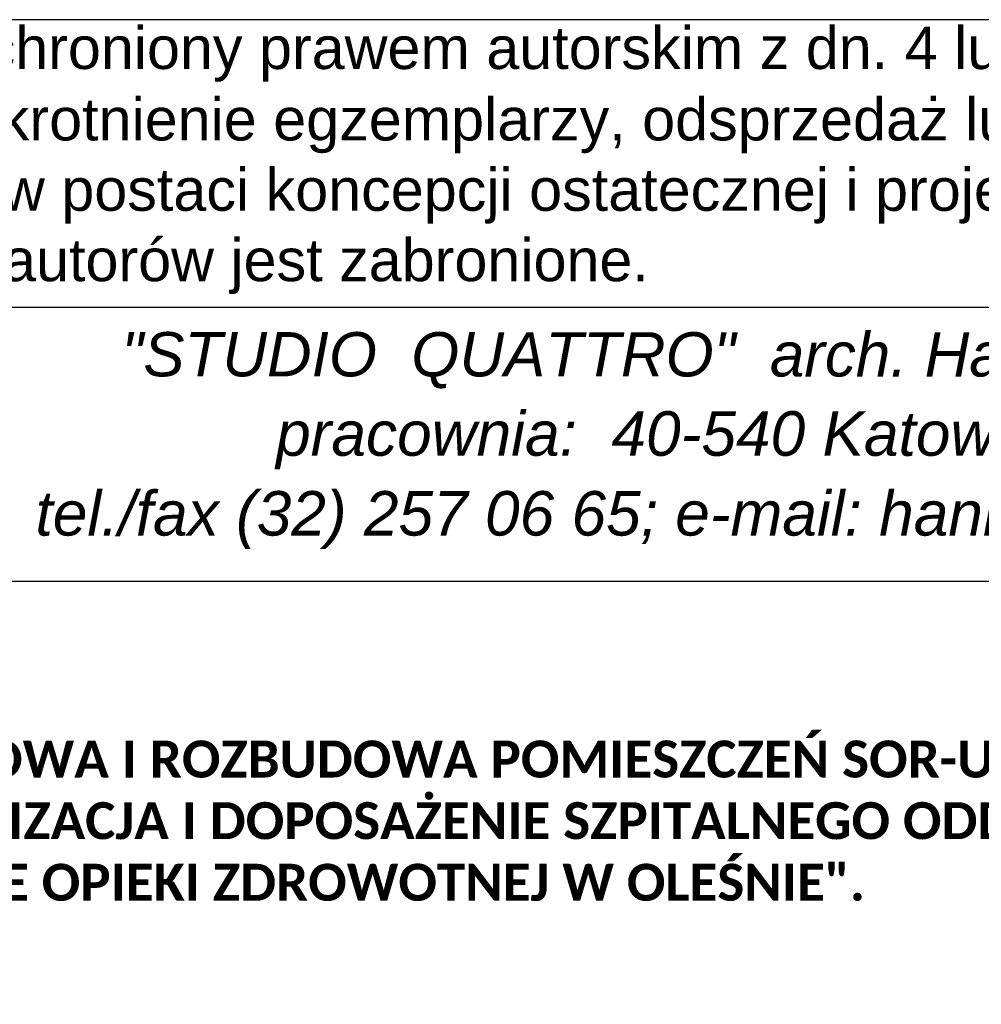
# Model space of a CAD drawing. Header units: millimetres. Extents: x -9409 to 0, y -5353 to 3057.
# Tile 87 of 256: x -4193 to -3803, y -4986 to -4587. Entities that reach past the tile are written whole.
import ezdxf

# ---------------------------------------------------------------- set-up
doc = ezdxf.new("R2010")
doc.units = ezdxf.units.MM
doc.layers.add('PDF_A-TABELKA', color=7, linetype='Continuous')
doc.layers.add('PDF_Text', color=7, linetype='Continuous')
doc.layers.add('SQ_TAB TEKST', color=8, linetype='Continuous', lineweight=0)
doc.styles.add('PDF Arial-BoldMT', font='arial.ttf')
doc.styles.add('PDF ArialMT', font='arial.ttf')
doc.styles.add('PDF ComicSansMS Italic', font='ariali.ttf')

# ---------------------------------------------------------------- blocks, each defined once
blk = doc.blocks.new('tabelka')
at = {"layer": 'PDF_A-TABELKA', "lineweight": 25}
for points in [[(26628.5, -28113.82), (26628.5, -27397.28), (25541.98, -27397.28), (25541.98, -28113.82)], [(26629.35, -27514.08), (25542.83, -27514.08)], [(26629.35, -27625.33), (25744.02, -27625.33)]]:
    blk.add_lwpolyline(points, dxfattribs=at)
at = {"layer": 'PDF_Text', "attachment_point": 4}
for s, insert, char_height, style in [('Przedmiotowy projekt jest chroniony prawem autorskim z dn. 4 lutego 1994r. (Dziennik Ustaw nr 24', (25559.83, -27411.29), 17.2174, 'PDF ArialMT'), ('z dn. 23.02.1994r.). Zwielokrotnienie egzemplarzy, odsprzedaż lub inne wprowadzanie do obrotu', (25561.54, -27440.28), 17.2174, 'PDF ArialMT'), ('oraz opracowanie zależne w postaci koncepcji ostatecznej i projektu budowlanego lub', (25561.11, -27468.84), 17.2174, 'PDF ArialMT'), ('wykonawczego bez zgody autorów jest zabronione.', (25561.54, -27497.4), 17.2174, 'PDF ArialMT'), ('pracownia:  40-540 Katowice,  ul. Szpaków 51;', (25958.4, -27567.96), 18.07, 'PDF ComicSansMS Italic'), ('tel./fax (32) 257 06 65; e-mail: hanna.lesniak@studioquattro.eu', (25860.78, -27600.36), 18.07, 'PDF ComicSansMS Italic')]:
    blk.add_mtext(s, dxfattribs=dict(at, insert=insert, char_height=char_height, style=style))
at = {"layer": 'PDF_Text', "insert": (25895.6, -27535.76), "char_height": 17.965, "attachment_point": 4, "rotation": 359.9857, "style": 'PDF ComicSansMS Italic'}
blk.add_mtext('"STUDIO  QUATTRO"  arch. Hanna  Kramarczyk-Leśniak', dxfattribs=at)
at = {"layer": 'PDF_Text', "insert": (25749.58, -27722.44), "char_height": 15, "width": 740.6373, "attachment_point": 4, "style": 'PDF Arial-BoldMT'}
blk.add_mtext('\\pxb0.25,a0.25;{\\fCalibri|b1|i0|c238|p34;PRZEBUDOWA I ROZBUDOWA POMIESZCZEŃ SOR-U W RAMACH PROJEKTU^J"MODERNIZACJA I DOPOSAŻENIE SZPITALNEGO ODDZIAŁU RATUNKOWEGO W ZESPOLE OPIEKI ZDROWOTNEJ W OLEŚNIE".}', dxfattribs=at)

msp = doc.modelspace()

# ---------------------------------------------------------------- block references
at = {"layer": 'SQ_TAB TEKST', "lineweight": 35}
msp.add_blockref('tabelka', (-30047.41, 22810.62), dxfattribs=at)

doc.saveas('drawing.dxf')
